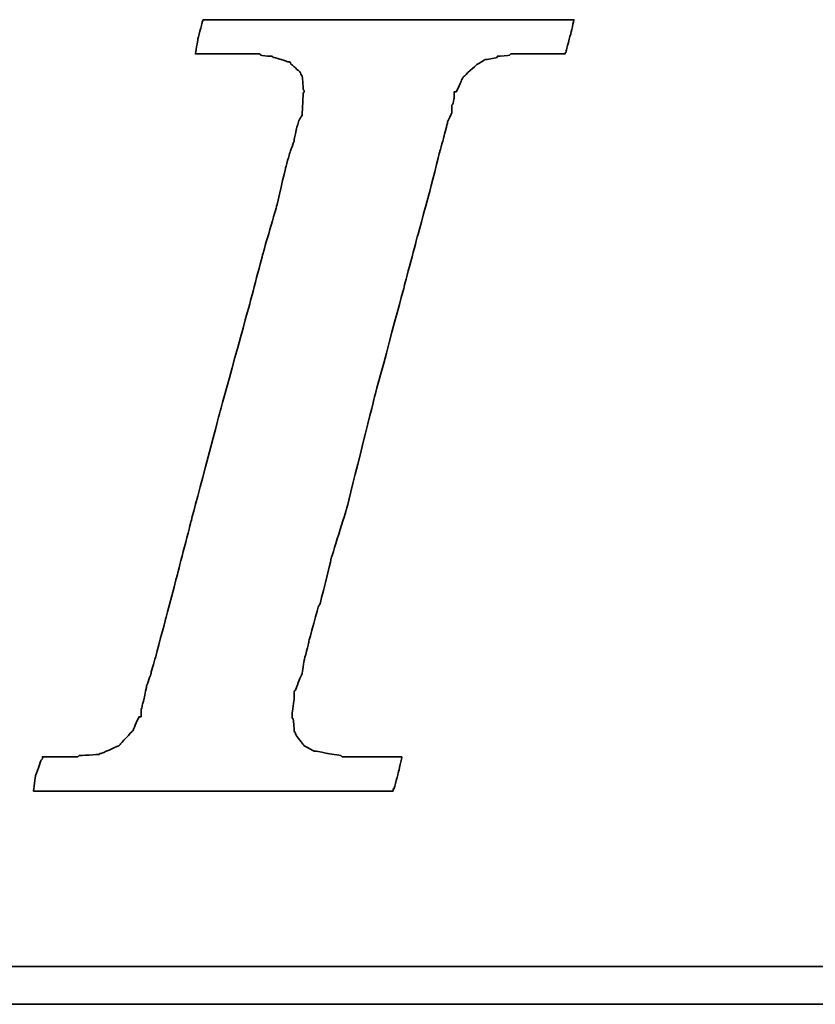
# Model space of a CAD drawing. Extents: x 360 to 2037, y -503 to 705.
# Tile 31 of 47: x 934.71 to 937.74, y 203.8 to 207.56. Entities that reach past the tile are written whole.
import ezdxf

# ---------------------------------------------------------------- set-up
doc = ezdxf.new("R2010")
doc.units = 0
doc.header["$LTSCALE"] = 2
doc.header["$MEASUREMENT"] = 0
doc.layers.add('CHA', color=7, linetype='Continuous')
doc.layers.add('layer 1', color=7, linetype='Continuous')

# ---------------------------------------------------------------- blocks, each defined once
blk = doc.blocks.new('TBI MOTION logo(完整正式版)')
at = {"layer": 'layer 1', "color": 22, "lineweight": 35}
for points, knots in [([(-40.59125, -7.94375), (-40.59125, -7.94375), (-40.97375, -7.94375), (-40.97375, -7.94375), (-40.97375, -7.94375), (-40.97375, -7.94375), (-41.38125, -7.94375), (-41.38125, -7.94375), (-41.38125, -7.94375), (-41.38125, -7.94375), (-41.54875, -7.94375), (-41.54875, -7.94375), (-41.54875, -7.94375), (-41.54875, -7.94375), (-41.59875, -7.94375), (-41.59875, -7.94375), (-41.59875, -7.94375), (-41.59875, -7.94375), (-41.88375, -7.94375), (-41.88375, -7.94375), (-41.88375, -7.94375), (-41.88375, -7.94375), (-41.90875, -7.91875), (-41.90875, -7.91875), (-41.90875, -7.91875), (-41.90875, -7.91875), (-42.19875, -7.87125), (-42.19875, -7.87125), (-42.19875, -7.87125), (-42.19875, -7.87125), (-42.43875, -7.82375), (-42.43875, -7.82375), (-42.43875, -7.82375), (-42.43875, -7.82375), (-42.45875, -7.82375), (-42.45875, -7.82375), (-42.45875, -7.82375), (-42.45875, -7.82375), (-42.48625, -7.82375), (-42.48625, -7.82375), (-42.48625, -7.82375), (-42.48625, -7.82375), (-42.67625, -7.72375), (-42.67625, -7.72375), (-42.67625, -7.72375), (-42.67625, -7.72375), (-42.70125, -7.70375), (-42.70125, -7.70375), (-42.70125, -7.70375), (-42.70125, -7.70375), (-42.72375, -7.67875), (-42.72375, -7.67875), (-42.72375, -7.67875), (-42.72375, -7.67875), (-42.86875, -7.48875), (-42.86875, -7.48875), (-42.86875, -7.48875), (-42.86875, -7.48875), (-42.89375, -7.43875), (-42.89375, -7.43875), (-42.89375, -7.43875), (-42.89375, -7.43875), (-42.91875, -7.38875), (-42.91875, -7.38875), (-42.91875, -7.38875), (-42.91875, -7.38875), (-42.93875, -7.12875), (-42.93875, -7.12875), (-42.93875, -7.12875), (-42.93875, -7.12875), (-42.96375, -7.10375), (-42.96375, -7.10375), (-42.96375, -7.10375), (-42.96375, -7.10375), (-42.96375, -7.05375), (-42.96375, -7.05375), (-42.96375, -7.05375), (-42.96375, -7.05375), (-42.96375, -7.00875), (-42.96375, -7.00875), (-42.96375, -7.00875), (-42.96375, -7.00875), (-42.91875, -6.69625), (-42.91875, -6.69625), (-42.91875, -6.69625), (-42.91875, -6.69625), (-42.91875, -6.62375), (-42.91875, -6.62375), (-42.91875, -6.62375), (-42.91875, -6.62375), (-42.91875, -6.59625), (-42.91875, -6.59625), (-42.91875, -6.59625), (-42.91875, -6.59625), (-42.91875, -6.57375), (-42.91875, -6.57375), (-42.91875, -6.57375), (-42.91875, -6.57375), (-42.91875, -6.52875), (-42.91875, -6.52875), (-42.91875, -6.52875), (-42.91875, -6.52875), (-42.89375, -6.50375), (-42.89375, -6.50375), (-42.89375, -6.50375), (-42.89375, -6.50375), (-42.84375, -6.38375), (-42.84375, -6.38375), (-42.84375, -6.38375), (-42.84375, -6.38375), (-42.84375, -6.35875), (-42.84375, -6.35875), (-42.84375, -6.35875), (-42.84375, -6.35875), (-42.74625, -6.14375), (-42.74625, -6.14375), (-42.74625, -6.14375), (-42.74625, -6.14375), (-42.70125, -5.85375), (-42.70125, -5.85375), (-42.70125, -5.85375), (-42.70125, -5.85375), (-42.60375, -5.47125), (-42.60375, -5.47125), (-42.60375, -5.47125), (-42.60375, -5.47125), (-42.60375, -5.44875), (-42.60375, -5.44875), (-42.60375, -5.44875), (-42.60375, -5.44875), (-42.38875, -4.67875), (-42.38875, -4.67875), (-42.38875, -4.67875), (-42.38875, -4.67875), (-42.36375, -4.65375), (-42.36375, -4.65375), (-42.36375, -4.65375), (-42.36375, -4.65375), (-42.12375, -3.69625), (-42.12375, -3.69625), (-42.12375, -3.69625), (-42.12375, -3.69625), (-42.12375, -3.67374), (-42.12375, -3.67374), (-42.12375, -3.67374), (-42.12375, -3.67374), (-41.78875, -2.59374), (-41.78875, -2.59374), (-41.78875, -2.59374), (-41.78875, -2.59374), (-41.18875, -0.19375), (-41.18875, -0.19375), (-41.18875, -0.19375), (-41.18875, -0.19375), (-40.54375, 2.20624), (-40.54375, 2.20624), (-40.54375, 2.20624), (-40.54375, 2.20624), (-40.25375, 3.30875), (-40.25375, 3.30875), (-40.25375, 3.30875), (-40.25375, 3.30875), (-39.98875, 4.27125), (-39.98875, 4.27125), (-39.98875, 4.27125), (-39.98875, 4.27125), (-39.77375, 5.13125), (-39.77375, 5.13125), (-39.77375, 5.13125), (-39.77375, 5.13125), (-39.67875, 5.47125), (-39.67875, 5.47125), (-39.67875, 5.47125), (-39.67875, 5.47125), (-39.60375, 5.75625), (-39.60375, 5.75625), (-39.60375, 5.75625), (-39.60375, 5.75625), (-39.60375, 5.78125), (-39.60375, 5.78125), (-39.60375, 5.78125), (-39.60375, 5.78125), (-39.50875, 5.97125), (-39.50875, 5.97125), (-39.50875, 5.97125), (-39.50875, 5.97125), (-39.50875, 6.13875), (-39.50875, 6.13875), (-39.50875, 6.13875), (-39.50875, 6.13875), (-39.48625, 6.16625), (-39.48625, 6.16625), (-39.48625, 6.16625), (-39.48625, 6.16625), (-39.46125, 6.28625), (-39.46125, 6.28625), (-39.46125, 6.28625), (-39.46125, 6.28625), (-39.46125, 6.42625), (-39.46125, 6.42625), (-39.46125, 6.42625), (-39.46125, 6.42625), (-39.41375, 6.42625), (-39.41375, 6.42625), (-39.41375, 6.42625), (-39.41375, 6.42625), (-39.29375, 6.69125), (-39.29375, 6.69125), (-39.29375, 6.69125), (-39.29375, 6.69125), (-39.26875, 6.74125), (-39.26875, 6.74125), (-39.26875, 6.74125), (-39.26875, 6.74125), (-39.24375, 6.76625), (-39.24375, 6.76625), (-39.24375, 6.76625), (-39.24375, 6.76625), (-38.98375, 7.00624), (-38.98375, 7.00624), (-38.98375, 7.00624), (-38.98375, 7.00624), (-38.95625, 7.02624), (-38.95625, 7.02624), (-38.95625, 7.02624), (-38.95625, 7.02624), (-38.78875, 7.12624), (-38.78875, 7.12624), (-38.78875, 7.12624), (-38.78875, 7.12624), (-38.76375, 7.12624), (-38.76375, 7.12624), (-38.76375, 7.12624), (-38.76375, 7.12624), (-38.74375, 7.12624), (-38.74375, 7.12624), (-38.74375, 7.12624), (-38.74375, 7.12624), (-38.52875, 7.17125), (-38.52875, 7.17125), (-38.52875, 7.17125), (-38.52875, 7.17125), (-38.52875, 7.19624), (-38.52875, 7.19624), (-38.52875, 7.19624), (-38.52875, 7.19624), (-38.50375, 7.19624), (-38.50375, 7.19624), (-38.50375, 7.19624), (-38.50375, 7.19624), (-38.26125, 7.21875), (-38.26125, 7.21875), (-38.26125, 7.21875), (-38.26125, 7.21875), (-38.23875, 7.24624), (-38.23875, 7.24624), (-38.23875, 7.24624), (-38.23875, 7.24624), (-38.21625, 7.24624), (-38.21625, 7.24624), (-38.21625, 7.24624), (-38.21625, 7.24624), (-38.18875, 7.24624), (-38.18875, 7.24624), (-38.18875, 7.24624), (-38.18875, 7.24624), (-37.90375, 7.24624), (-37.90375, 7.24624), (-37.90375, 7.24624), (-37.90375, 7.24624), (-37.85375, 7.24624), (-37.85375, 7.24624), (-37.85375, 7.24624), (-37.85375, 7.24624), (-37.75875, 7.24624), (-37.75875, 7.24624), (-37.75875, 7.24624), (-37.75875, 7.24624), (-37.42375, 7.24624), (-37.42375, 7.24624), (-37.42375, 7.24624), (-37.42375, 7.24624), (-37.08875, 7.24624), (-37.08875, 7.24624), (-37.08875, 7.24624), (-37.08875, 7.24624), (-37.06375, 7.24624), (-37.06375, 7.24624), (-37.06375, 7.24624), (-37.06375, 7.24624), (-37.06375, 7.26624), (-37.06375, 7.26624), (-37.06375, 7.26624), (-37.06375, 7.26624), (-37.03875, 7.29125), (-37.03875, 7.29125), (-37.03875, 7.29125), (-37.03875, 7.29125), (-37.03875, 7.31625), (-37.03875, 7.31625), (-37.03875, 7.31625), (-37.03875, 7.31625), (-36.94125, 7.67625), (-36.94125, 7.67625), (-36.94125, 7.67625), (-36.94125, 7.67625), (-36.86875, 7.98625), (-36.86875, 7.98625), (-36.86875, 7.98625), (-36.86875, 7.98625), (-36.98875, 7.98625), (-36.98875, 7.98625), (-36.98875, 7.98625), (-36.98875, 7.98625), (-37.42375, 7.98625), (-37.42375, 7.98625), (-37.42375, 7.98625), (-37.42375, 7.98625), (-37.94875, 7.98625), (-37.94875, 7.98625), (-37.94875, 7.98625), (-37.94875, 7.98625), (-38.57375, 7.98625), (-38.57375, 7.98625), (-38.57375, 7.98625), (-38.57375, 7.98625), (-39.29375, 7.98625), (-39.29375, 7.98625), (-39.29375, 7.98625), (-39.29375, 7.98625), (-40.82875, 7.98625), (-40.82875, 7.98625), (-40.82875, 7.98625), (-40.82875, 7.98625), (-42.36375, 7.98625), (-42.36375, 7.98625), (-42.36375, 7.98625), (-42.36375, 7.98625), (-43.08375, 7.98625), (-43.08375, 7.98625), (-43.08375, 7.98625), (-43.08375, 7.98625), (-43.70875, 7.98625), (-43.70875, 7.98625), (-43.70875, 7.98625), (-43.70875, 7.98625), (-44.23375, 7.98625), (-44.23375, 7.98625), (-44.23375, 7.98625), (-44.23375, 7.98625), (-44.66875, 7.98625), (-44.66875, 7.98625), (-44.66875, 7.98625), (-44.66875, 7.98625), (-44.88375, 7.98625), (-44.88375, 7.98625), (-44.88375, 7.98625), (-44.88375, 7.98625), (-44.90875, 7.94125), (-44.90875, 7.94125), (-44.90875, 7.94125), (-44.90875, 7.94125), (-44.90875, 7.91625), (-44.90875, 7.91625), (-44.90875, 7.91625), (-44.90875, 7.91625), (-45.00375, 7.55625), (-45.00375, 7.55625), (-45.00375, 7.55625), (-45.00375, 7.55625), (-45.05375, 7.24624), (-45.05375, 7.24624), (-45.05375, 7.24624), (-45.05375, 7.24624), (-44.61875, 7.24624), (-44.61875, 7.24624), (-44.61875, 7.24624), (-44.61875, 7.24624), (-44.11375, 7.24624), (-44.11375, 7.24624), (-44.11375, 7.24624), (-44.11375, 7.24624), (-43.99375, 7.24624), (-43.99375, 7.24624), (-43.99375, 7.24624), (-43.99375, 7.24624), (-43.94625, 7.24624), (-43.94625, 7.24624), (-43.94625, 7.24624), (-43.94625, 7.24624), (-43.92374, 7.24624), (-43.92374, 7.24624), (-43.92374, 7.24624), (-43.92374, 7.24624), (-43.65875, 7.24624), (-43.65875, 7.24624), (-43.65875, 7.24624), (-43.65875, 7.24624), (-43.63875, 7.21875), (-43.63875, 7.21875), (-43.63875, 7.21875), (-43.63875, 7.21875), (-43.46875, 7.19624), (-43.46875, 7.19624), (-43.46875, 7.19624), (-43.46875, 7.19624), (-43.39875, 7.19624), (-43.39875, 7.19624), (-43.39875, 7.19624), (-43.39875, 7.19624), (-43.37125, 7.17125), (-43.37125, 7.17125), (-43.37125, 7.17125), (-43.37125, 7.17125), (-43.34875, 7.17125), (-43.34875, 7.17125), (-43.34875, 7.17125), (-43.34875, 7.17125), (-43.20375, 7.12624), (-43.20375, 7.12624), (-43.20375, 7.12624), (-43.20375, 7.12624), (-43.05875, 7.07624), (-43.05875, 7.07624), (-43.05875, 7.07624), (-43.05875, 7.07624), (-43.01375, 7.07624), (-43.01375, 7.07624), (-43.01375, 7.07624), (-43.01375, 7.07624), (-42.98875, 7.02624), (-42.98875, 7.02624), (-42.98875, 7.02624), (-42.98875, 7.02624), (-42.79875, 6.86125), (-42.79875, 6.86125), (-42.79875, 6.86125), (-42.79875, 6.86125), (-42.77375, 6.81125), (-42.77375, 6.81125), (-42.77375, 6.81125), (-42.77375, 6.81125), (-42.74625, 6.76625), (-42.74625, 6.76625), (-42.74625, 6.76625), (-42.74625, 6.76625), (-42.72375, 6.47625), (-42.72375, 6.47625), (-42.72375, 6.47625), (-42.72375, 6.47625), (-42.70125, 6.45124), (-42.70125, 6.45124), (-42.70125, 6.45124), (-42.70125, 6.45124), (-42.70125, 6.42625), (-42.70125, 6.42625), (-42.70125, 6.42625), (-42.70125, 6.42625), (-42.72375, 6.40625), (-42.72375, 6.40625), (-42.72375, 6.40625), (-42.72375, 6.40625), (-42.74625, 5.97125), (-42.74625, 5.97125), (-42.74625, 5.97125), (-42.74625, 5.97125), (-42.74625, 5.94625), (-42.74625, 5.94625), (-42.74625, 5.94625), (-42.74625, 5.94625), (-42.74625, 5.92625), (-42.74625, 5.92625), (-42.74625, 5.92625), (-42.74625, 5.92625), (-42.77375, 5.87625), (-42.77375, 5.87625), (-42.77375, 5.87625), (-42.77375, 5.87625), (-42.81875, 5.80625), (-42.81875, 5.80625), (-42.81875, 5.80625), (-42.81875, 5.80625), (-42.86875, 5.63625), (-42.86875, 5.63625), (-42.86875, 5.63625), (-42.86875, 5.63625), (-42.91875, 5.39625), (-42.91875, 5.39625), (-42.91875, 5.39625), (-42.91875, 5.39625), (-42.91875, 5.37124), (-42.91875, 5.37124), (-42.91875, 5.37124), (-42.91875, 5.37124), (-43.01375, 5.10874), (-43.01375, 5.10874), (-43.01375, 5.10874), (-43.01375, 5.10874), (-43.10875, 4.77124), (-43.10875, 4.77124), (-43.10875, 4.77124), (-43.10875, 4.77124), (-43.29875, 3.95625), (-43.29875, 3.95625), (-43.29875, 3.95625), (-43.29875, 3.95625), (-43.58875, 2.95125), (-43.58875, 2.95125), (-43.58875, 2.95125), (-43.58875, 2.95125), (-43.87375, 1.87125), (-43.87375, 1.87125), (-43.87375, 1.87125), (-43.87375, 1.87125), (-44.52625, -0.50374), (-44.52625, -0.50374), (-44.52625, -0.50374), (-44.52625, -0.50374), (-45.14875, -2.85375), (-45.14875, -2.85375), (-45.14875, -2.85375), (-45.14875, -2.85375), (-45.43375, -3.95875), (-45.43375, -3.95875), (-45.43375, -3.95875), (-45.43375, -3.95875), (-45.69875, -4.96875), (-45.69875, -4.96875), (-45.69875, -4.96875), (-45.69875, -4.96875), (-45.91375, -5.78375), (-45.91375, -5.78375), (-45.91375, -5.78375), (-45.91375, -5.78375), (-46.01375, -6.11875), (-46.01375, -6.11875), (-46.01375, -6.11875), (-46.01375, -6.11875), (-46.01375, -6.14375), (-46.01375, -6.14375), (-46.01375, -6.14375), (-46.01375, -6.14375), (-46.10875, -6.40875), (-46.10875, -6.40875), (-46.10875, -6.40875), (-46.10875, -6.40875), (-46.15375, -6.64875), (-46.15375, -6.64875), (-46.15375, -6.64875), (-46.15375, -6.64875), (-46.20375, -6.83875), (-46.20375, -6.83875), (-46.20375, -6.83875), (-46.20375, -6.83875), (-46.22875, -6.93375), (-46.22875, -6.93375), (-46.22875, -6.93375), (-46.22875, -6.93375), (-46.22875, -7.07875), (-46.22875, -7.07875), (-46.22875, -7.07875), (-46.22875, -7.07875), (-46.27375, -7.07875), (-46.27375, -7.07875), (-46.27375, -7.07875), (-46.27375, -7.07875), (-46.39375, -7.34375), (-46.39375, -7.34375), (-46.39375, -7.34375), (-46.39375, -7.34375), (-46.39375, -7.36875), (-46.39375, -7.36875), (-46.39375, -7.36875), (-46.39375, -7.36875), (-46.42125, -7.38875), (-46.42125, -7.38875), (-46.42125, -7.38875), (-46.42125, -7.38875), (-46.68375, -7.67875), (-46.68375, -7.67875), (-46.68375, -7.67875), (-46.68375, -7.67875), (-46.70875, -7.70375), (-46.70875, -7.70375), (-46.70875, -7.70375), (-46.70875, -7.70375), (-46.75375, -7.72375), (-46.75375, -7.72375), (-46.75375, -7.72375), (-46.75375, -7.72375), (-47.08875, -7.87125), (-47.08875, -7.87125), (-47.08875, -7.87125), (-47.08875, -7.87125), (-47.11625, -7.87125), (-47.11625, -7.87125), (-47.11625, -7.87125), (-47.11625, -7.87125), (-47.13875, -7.89375), (-47.13875, -7.89375), (-47.13875, -7.89375), (-47.13875, -7.89375), (-47.56875, -7.91875), (-47.56875, -7.91875), (-47.56875, -7.91875), (-47.56875, -7.91875), (-47.59625, -7.94375), (-47.59625, -7.94375), (-47.59625, -7.94375), (-47.59625, -7.94375), (-47.64375, -7.94375), (-47.64375, -7.94375), (-47.64375, -7.94375), (-47.64375, -7.94375), (-47.73625, -7.94375), (-47.73625, -7.94375), (-47.73625, -7.94375), (-47.73625, -7.94375), (-48.07375, -7.94375), (-48.07375, -7.94375), (-48.07375, -7.94375), (-48.07375, -7.94375), (-48.36125, -7.94375), (-48.36125, -7.94375), (-48.36125, -7.94375), (-48.36125, -7.94375), (-48.36125, -7.96625), (-48.36125, -7.96625), (-48.36125, -7.96625), (-48.36125, -7.96625), (-48.36125, -7.99125), (-48.36125, -7.99125), (-48.36125, -7.99125), (-48.36125, -7.99125), (-48.38875, -8.01375), (-48.38875, -8.01375), (-48.38875, -8.01375), (-48.38875, -8.01375), (-48.50875, -8.34875), (-48.50875, -8.34875), (-48.50875, -8.34875), (-48.50875, -8.34875), (-48.55375, -8.68625), (-48.55375, -8.68625), (-48.55375, -8.68625), (-48.55375, -8.68625), (-48.45875, -8.68625), (-48.45875, -8.68625), (-48.45875, -8.68625), (-48.45875, -8.68625), (-48.07375, -8.68625), (-48.07375, -8.68625), (-48.07375, -8.68625), (-48.07375, -8.68625), (-47.52375, -8.68625), (-47.52375, -8.68625), (-47.52375, -8.68625), (-47.52375, -8.68625), (-46.92375, -8.68625), (-46.92375, -8.68625), (-46.92375, -8.68625), (-46.92375, -8.68625), (-46.25375, -8.68625), (-46.25375, -8.68625), (-46.25375, -8.68625), (-46.25375, -8.68625), (-46.20375, -8.68625), (-46.20375, -8.68625), (-46.20375, -8.68625), (-46.20375, -8.68625), (-44.71375, -8.68625), (-44.71375, -8.68625), (-44.71375, -8.68625), (-44.71375, -8.68625), (-43.22875, -8.68625), (-43.22875, -8.68625), (-43.22875, -8.68625), (-43.22875, -8.68625), (-42.55875, -8.68625), (-42.55875, -8.68625), (-42.55875, -8.68625), (-42.55875, -8.68625), (-42.50875, -8.68625), (-42.50875, -8.68625), (-42.50875, -8.68625), (-42.50875, -8.68625), (-41.93375, -8.68625), (-41.93375, -8.68625), (-41.93375, -8.68625), (-41.93375, -8.68625), (-41.38125, -8.68625), (-41.38125, -8.68625), (-41.38125, -8.68625), (-41.38125, -8.68625), (-40.97375, -8.68625), (-40.97375, -8.68625), (-40.97375, -8.68625), (-40.97375, -8.68625), (-40.78125, -8.68625), (-40.78125, -8.68625), (-40.78125, -8.68625), (-40.78125, -8.68625), (-40.78125, -8.63875), (-40.78125, -8.63875), (-40.78125, -8.63875), (-40.78125, -8.63875), (-40.75875, -8.63875), (-40.75875, -8.63875), (-40.75875, -8.63875), (-40.75875, -8.63875), (-40.66375, -8.27875), (-40.66375, -8.27875), (-40.66375, -8.27875), (-40.66375, -8.27875), (-40.59125, -7.94375), (-40.59125, -7.94375)], [0, 0, 0, 0, 0.00558659, 0.00558659, 0.00558659, 0.0055866, 0.01117318, 0.01117318, 0.01117318, 0.01117319, 0.01675978, 0.01675978, 0.01675978, 0.01675979, 0.02234637, 0.02234637, 0.02234637, 0.02234638, 0.02793296, 0.02793296, 0.02793296, 0.02793297, 0.03351955, 0.03351955, 0.03351955, 0.03351956, 0.03910615, 0.03910615, 0.03910615, 0.03910616, 0.04469274, 0.04469274, 0.04469274, 0.04469275, 0.05027933, 0.05027933, 0.05027933, 0.05027934, 0.05586592, 0.05586592, 0.05586592, 0.05586593, 0.06145251, 0.06145251, 0.06145251, 0.06145252, 0.06703911, 0.06703911, 0.06703911, 0.06703912, 0.0726257, 0.0726257, 0.0726257, 0.07262571, 0.07821229, 0.07821229, 0.07821229, 0.0782123, 0.08379888, 0.08379888, 0.08379888, 0.08379889, 0.08938547, 0.08938547, 0.08938547, 0.08938548, 0.09497207, 0.09497207, 0.09497207, 0.09497208, 0.10055866, 0.10055866, 0.10055866, 0.10055867, 0.10614525, 0.10614525, 0.10614525, 0.10614526, 0.11173184, 0.11173184, 0.11173184, 0.11173185, 0.11731844, 0.11731844, 0.11731844, 0.11731845, 0.12290503, 0.12290503, 0.12290503, 0.12290504, 0.12849162, 0.12849162, 0.12849162, 0.12849163, 0.13407821, 0.13407821, 0.13407821, 0.13407822, 0.1396648, 0.1396648, 0.1396648, 0.13966481, 0.1452514, 0.1452514, 0.1452514, 0.14525141, 0.15083799, 0.15083799, 0.15083799, 0.150838, 0.15642458, 0.15642458, 0.15642458, 0.15642459, 0.16201117, 0.16201117, 0.16201117, 0.16201118, 0.16759777, 0.16759777, 0.16759777, 0.16759778, 0.17318436, 0.17318436, 0.17318436, 0.17318437, 0.17877095, 0.17877095, 0.17877095, 0.17877096, 0.18435754, 0.18435754, 0.18435754, 0.18435755, 0.18994413, 0.18994413, 0.18994413, 0.18994414, 0.19553073, 0.19553073, 0.19553073, 0.19553074, 0.20111732, 0.20111732, 0.20111732, 0.20111733, 0.20670391, 0.20670391, 0.20670391, 0.20670392, 0.2122905, 0.2122905, 0.2122905, 0.21229051, 0.21787709, 0.21787709, 0.21787709, 0.2178771, 0.22346369, 0.22346369, 0.22346369, 0.2234637, 0.22905028, 0.22905028, 0.22905028, 0.22905029, 0.23463687, 0.23463687, 0.23463687, 0.23463688, 0.24022346, 0.24022346, 0.24022346, 0.24022347, 0.24581006, 0.24581006, 0.24581006, 0.24581007, 0.25139665, 0.25139665, 0.25139665, 0.25139666, 0.25698324, 0.25698324, 0.25698324, 0.25698325, 0.26256983, 0.26256983, 0.26256983, 0.26256984, 0.26815642, 0.26815642, 0.26815642, 0.26815643, 0.27374302, 0.27374302, 0.27374302, 0.27374303, 0.27932961, 0.27932961, 0.27932961, 0.27932962, 0.2849162, 0.2849162, 0.2849162, 0.28491621, 0.29050279, 0.29050279, 0.29050279, 0.2905028, 0.29608939, 0.29608939, 0.29608939, 0.2960894, 0.30167598, 0.30167598, 0.30167598, 0.30167599, 0.30726257, 0.30726257, 0.30726257, 0.30726258, 0.31284916, 0.31284916, 0.31284916, 0.31284917, 0.31843575, 0.31843575, 0.31843575, 0.31843576, 0.32402235, 0.32402235, 0.32402235, 0.32402236, 0.32960894, 0.32960894, 0.32960894, 0.32960895, 0.33519553, 0.33519553, 0.33519553, 0.33519554, 0.34078212, 0.34078212, 0.34078212, 0.34078213, 0.34636872, 0.34636872, 0.34636872, 0.34636873, 0.35195531, 0.35195531, 0.35195531, 0.35195532, 0.3575419, 0.3575419, 0.3575419, 0.35754191, 0.36312849, 0.36312849, 0.36312849, 0.3631285, 0.36871508, 0.36871508, 0.36871508, 0.36871509, 0.37430168, 0.37430168, 0.37430168, 0.37430169, 0.37988827, 0.37988827, 0.37988827, 0.37988828, 0.38547486, 0.38547486, 0.38547486, 0.38547487, 0.39106145, 0.39106145, 0.39106145, 0.39106146, 0.39664804, 0.39664804, 0.39664804, 0.39664805, 0.40223464, 0.40223464, 0.40223464, 0.40223465, 0.40782123, 0.40782123, 0.40782123, 0.40782124, 0.41340782, 0.41340782, 0.41340782, 0.41340783, 0.41899441, 0.41899441, 0.41899441, 0.41899442, 0.42458101, 0.42458101, 0.42458101, 0.42458102, 0.4301676, 0.4301676, 0.4301676, 0.43016761, 0.43575419, 0.43575419, 0.43575419, 0.4357542, 0.44134078, 0.44134078, 0.44134078, 0.44134079, 0.44692737, 0.44692737, 0.44692737, 0.44692738, 0.45251397, 0.45251397, 0.45251397, 0.45251398, 0.45810056, 0.45810056, 0.45810056, 0.45810057, 0.46368715, 0.46368715, 0.46368715, 0.46368716, 0.46927374, 0.46927374, 0.46927374, 0.46927375, 0.47486034, 0.47486034, 0.47486034, 0.47486035, 0.48044693, 0.48044693, 0.48044693, 0.48044694, 0.48603352, 0.48603352, 0.48603352, 0.48603353, 0.49162011, 0.49162011, 0.49162011, 0.49162012, 0.4972067, 0.4972067, 0.4972067, 0.49720671, 0.5027933, 0.5027933, 0.5027933, 0.50279331, 0.50837989, 0.50837989, 0.50837989, 0.5083799, 0.51396648, 0.51396648, 0.51396648, 0.51396649, 0.51955307, 0.51955307, 0.51955307, 0.51955308, 0.52513966, 0.52513966, 0.52513966, 0.52513967, 0.53072626, 0.53072626, 0.53072626, 0.53072627, 0.53631285, 0.53631285, 0.53631285, 0.53631286, 0.54189944, 0.54189944, 0.54189944, 0.54189945, 0.54748603, 0.54748603, 0.54748603, 0.54748604, 0.55307263, 0.55307263, 0.55307263, 0.55307264, 0.55865922, 0.55865922, 0.55865922, 0.55865923, 0.56424581, 0.56424581, 0.56424581, 0.56424582, 0.5698324, 0.5698324, 0.5698324, 0.56983241, 0.57541899, 0.57541899, 0.57541899, 0.575419, 0.58100559, 0.58100559, 0.58100559, 0.5810056, 0.58659218, 0.58659218, 0.58659218, 0.58659219, 0.59217877, 0.59217877, 0.59217877, 0.59217878, 0.59776536, 0.59776536, 0.59776536, 0.59776537, 0.60335196, 0.60335196, 0.60335196, 0.60335197, 0.60893855, 0.60893855, 0.60893855, 0.60893856, 0.61452514, 0.61452514, 0.61452514, 0.61452515, 0.62011173, 0.62011173, 0.62011173, 0.62011174, 0.62569832, 0.62569832, 0.62569832, 0.62569833, 0.63128492, 0.63128492, 0.63128492, 0.63128493, 0.63687151, 0.63687151, 0.63687151, 0.63687152, 0.6424581, 0.6424581, 0.6424581, 0.64245811, 0.64804469, 0.64804469, 0.64804469, 0.6480447, 0.65363128, 0.65363128, 0.65363128, 0.65363129, 0.65921788, 0.65921788, 0.65921788, 0.65921789, 0.66480447, 0.66480447, 0.66480447, 0.66480448, 0.67039106, 0.67039106, 0.67039106, 0.67039107, 0.67597765, 0.67597765, 0.67597765, 0.67597766, 0.68156425, 0.68156425, 0.68156425, 0.68156426, 0.68715084, 0.68715084, 0.68715084, 0.68715085, 0.69273743, 0.69273743, 0.69273743, 0.69273744, 0.69832402, 0.69832402, 0.69832402, 0.69832403, 0.70391061, 0.70391061, 0.70391061, 0.70391062, 0.70949721, 0.70949721, 0.70949721, 0.70949722, 0.7150838, 0.7150838, 0.7150838, 0.71508381, 0.72067039, 0.72067039, 0.72067039, 0.7206704, 0.72625698, 0.72625698, 0.72625698, 0.72625699, 0.73184358, 0.73184358, 0.73184358, 0.73184359, 0.73743017, 0.73743017, 0.73743017, 0.73743018, 0.74301676, 0.74301676, 0.74301676, 0.74301677, 0.74860335, 0.74860335, 0.74860335, 0.74860336, 0.75418994, 0.75418994, 0.75418994, 0.75418995, 0.75977654, 0.75977654, 0.75977654, 0.75977655, 0.76536313, 0.76536313, 0.76536313, 0.76536314, 0.77094972, 0.77094972, 0.77094972, 0.77094973, 0.77653631, 0.77653631, 0.77653631, 0.77653632, 0.78212291, 0.78212291, 0.78212291, 0.78212292, 0.7877095, 0.7877095, 0.7877095, 0.78770951, 0.79329609, 0.79329609, 0.79329609, 0.7932961, 0.79888268, 0.79888268, 0.79888268, 0.79888269, 0.80446927, 0.80446927, 0.80446927, 0.80446928, 0.81005587, 0.81005587, 0.81005587, 0.81005588, 0.81564246, 0.81564246, 0.81564246, 0.81564247, 0.82122905, 0.82122905, 0.82122905, 0.82122906, 0.82681564, 0.82681564, 0.82681564, 0.82681565, 0.83240223, 0.83240223, 0.83240223, 0.83240224, 0.83798883, 0.83798883, 0.83798883, 0.83798884, 0.84357542, 0.84357542, 0.84357542, 0.84357543, 0.84916201, 0.84916201, 0.84916201, 0.84916202, 0.8547486, 0.8547486, 0.8547486, 0.85474861, 0.8603352, 0.8603352, 0.8603352, 0.86033521, 0.86592179, 0.86592179, 0.86592179, 0.8659218, 0.87150838, 0.87150838, 0.87150838, 0.87150839, 0.87709497, 0.87709497, 0.87709497, 0.87709498, 0.88268156, 0.88268156, 0.88268156, 0.88268157, 0.88826816, 0.88826816, 0.88826816, 0.88826817, 0.89385475, 0.89385475, 0.89385475, 0.89385476, 0.89944134, 0.89944134, 0.89944134, 0.89944135, 0.90502793, 0.90502793, 0.90502793, 0.90502794, 0.91061453, 0.91061453, 0.91061453, 0.91061454, 0.91620112, 0.91620112, 0.91620112, 0.91620113, 0.92178771, 0.92178771, 0.92178771, 0.92178772, 0.9273743, 0.9273743, 0.9273743, 0.92737431, 0.93296089, 0.93296089, 0.93296089, 0.9329609, 0.93854749, 0.93854749, 0.93854749, 0.9385475, 0.94413408, 0.94413408, 0.94413408, 0.94413409, 0.94972067, 0.94972067, 0.94972067, 0.94972068, 0.95530726, 0.95530726, 0.95530726, 0.95530727, 0.96089385, 0.96089385, 0.96089385, 0.96089386, 0.96648045, 0.96648045, 0.96648045, 0.96648046, 0.97206704, 0.97206704, 0.97206704, 0.97206705, 0.97765363, 0.97765363, 0.97765363, 0.97765364, 0.98324022, 0.98324022, 0.98324022, 0.98324023, 0.98882682, 0.98882682, 0.98882682, 0.98882683, 0.99441341, 0.99441341, 0.99441341, 0.99441342, 1, 1, 1, 1]), ([(75.90875, -9.47875), (75.90875, -9.47875), (75.90875, -12.28625), (75.90875, -12.28625), (75.90875, -12.28625), (75.90875, -12.28625), (75.90875, -12.47875), (75.90875, -12.47875), (75.90875, -12.47875), (75.90875, -12.47875), (75.71625, -12.47875), (75.71625, -12.47875), (75.71625, -12.47875), (75.71625, -12.47875), (-88.32875, -12.47875), (-88.32875, -12.47875), (-88.32875, -12.47875), (-88.32875, -12.47875), (-88.32875, -13.29375), (-88.32875, -13.29375), (-88.32875, -13.29375), (-88.32875, -13.29375), (82.89125, -13.29375), (82.89125, -13.29375), (82.89125, -13.29375), (82.89125, -13.29375), (75.90875, -9.47875), (75.90875, -9.47875)], [0, 0, 0, 0, 0.14285714, 0.14285714, 0.14285714, 0.14285715, 0.28571429, 0.28571429, 0.28571429, 0.2857143, 0.42857143, 0.42857143, 0.42857143, 0.42857144, 0.57142857, 0.57142857, 0.57142857, 0.57142858, 0.71428571, 0.71428571, 0.71428571, 0.71428572, 0.85714286, 0.85714286, 0.85714286, 0.85714287, 1, 1, 1, 1])]:
    blk.add_open_spline(points, degree=3, knots=knots, dxfattribs=at)

msp = doc.modelspace()

# ---------------------------------------------------------------- block references
at = {"layer": 'CHA', "color": 0, "xscale": 0.1765387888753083, "yscale": 0.1765387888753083, "zscale": 0.1765387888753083}
msp.add_blockref('TBI MOTION logo(完整正式版)', (943.3311, 206.1491), dxfattribs=at)

doc.saveas('drawing.dxf')
